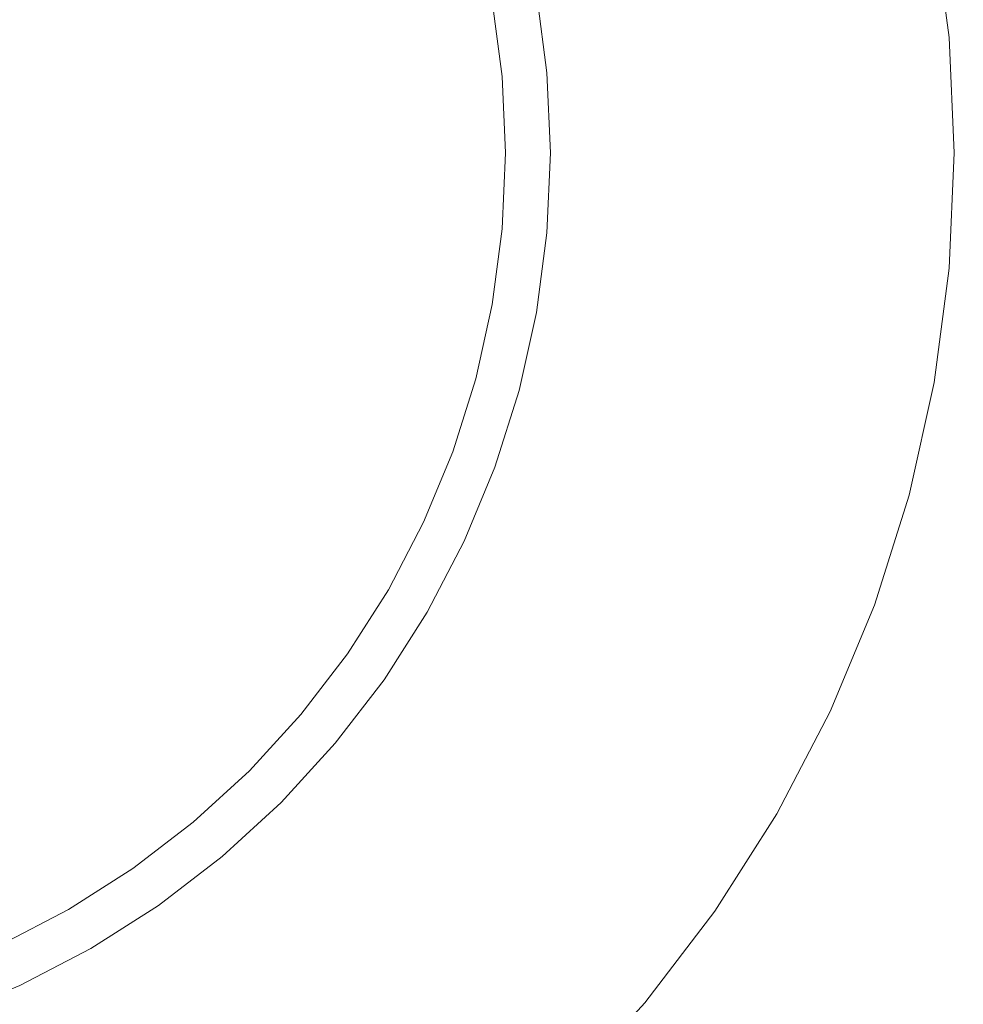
# Model space of a CAD drawing. Header units: millimetres. Extents: x -230 to 230, y -130 to 130.
# Tile 44 of 47: x 112 to 122, y 96 to 106. Entities that reach past the tile are written whole.
import ezdxf

# ---------------------------------------------------------------- set-up
doc = ezdxf.new("R2010")
doc.units = ezdxf.units.MM
doc.header["$LTSCALE"] = 25.4
doc.layers.add('Lighting-Moving Light', color=7, linetype='Continuous', lineweight=5, true_color=0x000000)

# ---------------------------------------------------------------- blocks, each defined once
blk = doc.blocks.new('Group-1')
at = {"layer": 'Lighting-Moving Light', "color": 7, "linetype": 'Continuous', "lineweight": 5, "transparency": 33554687}
for points, invisible_edges in [([(-503.576, 1.533, -25), (-503.576, 226.446, -25), (-761.075, 239.033, -25), (-761.075, -11.053, -25)], 14), ([(-770.152, 222.936, -116.924), (-519.672, 235.523, -116.924), (-519.672, -7.543, -116.924), (-757.565, -7.543, -116.924)], 11), ([(-519.672, -7.543, -116.924), (-519.672, 235.523, -116.924), (-507.086, 222.936, -116.924), (-507.086, 5.043, -116.924)], 11), ([(-527.366, 232.996, -24.957), (-526.159, 232.615, -24.957), (-524.991, 232.131, -24.957), (-531.119, 218.99, -24.957)], 12), ([(-524.991, 232.131, -24.957), (-523.869, 231.547, -24.957), (-522.802, 230.867, -24.957), (-531.119, 218.99, -24.957)], 12), ([(-522.802, 230.867, -24.957), (-521.798, 230.097, -24.957), (-520.866, 229.243, -24.957), (-531.119, 218.99, -24.957)], 12), ([(-520.866, 229.243, -24.957), (-520.011, 228.31, -24.957), (-519.241, 227.306, -24.957), (-531.119, 218.99, -24.957)], 12), ([(-525.623, 226.839, 0.043), (-526.328, 227.288, 0.043), (-527.069, 227.674, 0.043), (-531.119, 218.99, 0.043)], 12), ([(-519.241, 227.306, -24.957), (-518.561, 226.24, -24.957), (-517.977, 225.118, -24.957), (-531.119, 218.99, -24.957)], 12), ([(-524.343, 225.765, 0.043), (-524.96, 226.33, 0.043), (-525.623, 226.839, 0.043), (-531.119, 218.99, 0.043)], 12), ([(-523.27, 224.486, 0.043), (-523.779, 225.149, 0.043), (-524.343, 225.765, 0.043), (-531.119, 218.99, 0.043)], 12), ([(-517.977, 225.118, -24.957), (-517.493, 223.949, -24.957), (-517.113, 222.743, -24.957), (-531.119, 218.99, -24.957)], 12), ([(-522.435, 223.039, 0.043), (-522.821, 223.781, 0.043), (-523.27, 224.486, 0.043), (-531.119, 218.99, 0.043)], 12), ([(-521.863, 221.47, 0.043), (-522.115, 222.267, 0.043), (-522.435, 223.039, 0.043), (-531.119, 218.99, 0.043)], 12), ([(-517.113, 222.743, -24.957), (-516.839, 221.508, -24.957), (-516.674, 220.253, -24.957), (-531.119, 218.99, -24.957)], 12), ([(-531.119, 218.99, 0.043), (-521.573, 219.825, 0.043), (-521.682, 220.654, 0.043), (-521.863, 221.47, 0.043)], 9), ([(-516.674, 220.253, -24.957), (-516.839, 221.508, -24.957), (-521.198, 220.739, -0.368), (-521.083, 219.868, -0.368)], 10), ([(-521.367, 220.709, -0.073), (-521.254, 219.853, -0.073), (-521.222, 219.856, -0.102), (-521.335, 220.715, -0.102)], 15), ([(-521.335, 220.715, -0.102), (-521.222, 219.856, -0.102), (-521.192, 219.858, -0.134), (-521.306, 220.72, -0.134)], 15), ([(-521.306, 220.72, -0.134), (-521.192, 219.858, -0.134), (-521.166, 219.86, -0.169), (-521.28, 220.725, -0.169)], 15), ([(-521.28, 220.725, -0.169), (-521.166, 219.86, -0.169), (-521.143, 219.862, -0.205), (-521.257, 220.729, -0.205)], 15), ([(-521.257, 220.729, -0.205), (-521.143, 219.862, -0.205), (-521.122, 219.864, -0.244), (-521.237, 220.732, -0.244)], 15), ([(-521.237, 220.732, -0.244), (-521.122, 219.864, -0.244), (-521.106, 219.866, -0.284), (-521.22, 220.735, -0.284)], 15), ([(-521.22, 220.735, -0.284), (-521.106, 219.866, -0.284), (-521.093, 219.867, -0.326), (-521.207, 220.737, -0.326)], 15), ([(-521.207, 220.737, -0.326), (-521.093, 219.867, -0.326), (-521.083, 219.868, -0.368), (-521.198, 220.739, -0.368)], 11), ([(-521.682, 220.654, 0.043), (-521.573, 219.825, 0.043), (-521.53, 219.829, 0.042), (-521.64, 220.661, 0.042)], 14), ([(-521.64, 220.661, 0.042), (-521.53, 219.829, 0.042), (-521.487, 219.832, 0.036), (-521.597, 220.669, 0.036)], 15), ([(-521.597, 220.669, 0.036), (-521.487, 219.832, 0.036), (-521.445, 219.836, 0.027), (-521.555, 220.676, 0.027)], 15), ([(-521.555, 220.676, 0.027), (-521.445, 219.836, 0.027), (-521.403, 219.84, 0.013), (-521.514, 220.683, 0.013)], 15), ([(-521.514, 220.683, 0.013), (-521.403, 219.84, 0.013), (-521.363, 219.843, -0.003), (-521.475, 220.69, -0.003)], 15), ([(-521.475, 220.69, -0.003), (-521.363, 219.843, -0.003), (-521.325, 219.846, -0.023), (-521.437, 220.697, -0.023)], 15), ([(-521.437, 220.697, -0.023), (-521.325, 219.846, -0.023), (-521.288, 219.85, -0.046), (-521.401, 220.703, -0.046)], 15), ([(-521.401, 220.703, -0.046), (-521.288, 219.85, -0.046), (-521.254, 219.853, -0.073), (-521.367, 220.709, -0.073)], 15), ([(-516.674, 220.253, -24.957), (-516.619, 218.99, -24.957), (-516.674, 217.726, -24.957), (-531.119, 218.99, -24.957)], 12), ([(-516.619, 218.99, -24.957), (-516.674, 220.253, -24.957), (-521.083, 219.868, -0.368), (-521.045, 218.99, -0.368)], 10), ([(-521.325, 219.846, -0.023), (-521.287, 218.99, -0.023), (-521.251, 218.99, -0.046), (-521.288, 219.85, -0.046)], 15), ([(-521.288, 219.85, -0.046), (-521.251, 218.99, -0.046), (-521.216, 218.99, -0.073), (-521.254, 219.853, -0.073)], 15), ([(-521.254, 219.853, -0.073), (-521.216, 218.99, -0.073), (-521.184, 218.99, -0.102), (-521.222, 219.856, -0.102)], 15), ([(-521.222, 219.856, -0.102), (-521.184, 218.99, -0.102), (-521.154, 218.99, -0.134), (-521.192, 219.858, -0.134)], 15), ([(-521.192, 219.858, -0.134), (-521.154, 218.99, -0.134), (-521.128, 218.99, -0.169), (-521.166, 219.86, -0.169)], 15), ([(-521.166, 219.86, -0.169), (-521.128, 218.99, -0.169), (-521.104, 218.99, -0.205), (-521.143, 219.862, -0.205)], 15), ([(-521.143, 219.862, -0.205), (-521.104, 218.99, -0.205), (-521.084, 218.99, -0.244), (-521.122, 219.864, -0.244)], 15), ([(-521.122, 219.864, -0.244), (-521.084, 218.99, -0.244), (-521.067, 218.99, -0.284), (-521.106, 219.866, -0.284)], 15), ([(-521.106, 219.866, -0.284), (-521.067, 218.99, -0.284), (-521.054, 218.99, -0.326), (-521.093, 219.867, -0.326)], 15), ([(-521.093, 219.867, -0.326), (-521.054, 218.99, -0.326), (-521.045, 218.99, -0.368), (-521.083, 219.868, -0.368)], 11), ([(-521.573, 218.155, 0.043), (-521.537, 218.99, 0.043), (-521.573, 219.825, 0.043), (-531.119, 218.99, 0.043)], 12), ([(-521.573, 219.825, 0.043), (-521.537, 218.99, 0.043), (-521.493, 218.99, 0.042), (-521.53, 219.829, 0.042)], 14), ([(-521.53, 219.829, 0.042), (-521.493, 218.99, 0.042), (-521.45, 218.99, 0.036), (-521.487, 219.832, 0.036)], 15), ([(-521.487, 219.832, 0.036), (-521.45, 218.99, 0.036), (-521.408, 218.99, 0.027), (-521.445, 219.836, 0.027)], 15), ([(-521.445, 219.836, 0.027), (-521.408, 218.99, 0.027), (-521.366, 218.99, 0.013), (-521.403, 219.84, 0.013)], 15), ([(-521.403, 219.84, 0.013), (-521.366, 218.99, 0.013), (-521.326, 218.99, -0.003), (-521.363, 219.843, -0.003)], 15), ([(-521.363, 219.843, -0.003), (-521.326, 218.99, -0.003), (-521.287, 218.99, -0.023), (-521.325, 219.846, -0.023)], 15), ([(-527.069, 210.305, 0.043), (-526.328, 210.691, 0.043), (-525.623, 211.141, 0.043), (-531.119, 218.99, 0.043)], 12), ([(-525.623, 211.141, 0.043), (-524.96, 211.649, 0.043), (-524.343, 212.214, 0.043), (-531.119, 218.99, 0.043)], 12), ([(-524.343, 212.214, 0.043), (-523.779, 212.83, 0.043), (-523.27, 213.494, 0.043), (-531.119, 218.99, 0.043)], 12), ([(-523.27, 213.494, 0.043), (-522.821, 214.199, 0.043), (-522.435, 214.94, 0.043), (-531.119, 218.99, 0.043)], 12), ([(-522.435, 214.94, 0.043), (-522.115, 215.712, 0.043), (-521.863, 216.51, 0.043), (-531.119, 218.99, 0.043)], 12), ([(-521.863, 216.51, 0.043), (-521.682, 217.326, 0.043), (-521.573, 218.155, 0.043), (-531.119, 218.99, 0.043)], 12), ([(-531.119, 218.99, -24.957), (-516.674, 217.726, -24.957), (-516.839, 216.472, -24.957), (-517.113, 215.237, -24.957)], 9), ([(-517.113, 215.237, -24.957), (-517.493, 214.03, -24.957), (-517.977, 212.862, -24.957), (-531.119, 218.99, -24.957)], 12), ([(-517.977, 212.862, -24.957), (-518.561, 211.74, -24.957), (-519.241, 210.673, -24.957), (-531.119, 218.99, -24.957)], 12), ([(-519.241, 210.673, -24.957), (-520.011, 209.669, -24.957), (-520.866, 208.737, -24.957), (-531.119, 218.99, -24.957)], 12), ([(-520.866, 208.737, -24.957), (-521.798, 207.882, -24.957), (-522.802, 207.112, -24.957), (-531.119, 218.99, -24.957)], 12), ([(-522.802, 207.112, -24.957), (-523.869, 206.432, -24.957), (-524.991, 205.848, -24.957), (-531.119, 218.99, -24.957)], 12), ([(-524.991, 205.848, -24.957), (-526.159, 205.364, -24.957), (-527.366, 204.984, -24.957), (-531.119, 218.99, -24.957)], 12), ([(-521.537, 218.99, 0.043), (-521.573, 218.155, 0.043), (-521.53, 218.151, 0.042), (-521.493, 218.99, 0.042)], 14), ([(-521.493, 218.99, 0.042), (-521.53, 218.151, 0.042), (-521.487, 218.147, 0.036), (-521.45, 218.99, 0.036)], 15), ([(-521.45, 218.99, 0.036), (-521.487, 218.147, 0.036), (-521.445, 218.143, 0.027), (-521.408, 218.99, 0.027)], 15), ([(-521.408, 218.99, 0.027), (-521.445, 218.143, 0.027), (-521.403, 218.14, 0.013), (-521.366, 218.99, 0.013)], 15), ([(-521.366, 218.99, 0.013), (-521.403, 218.14, 0.013), (-521.363, 218.136, -0.003), (-521.326, 218.99, -0.003)], 15), ([(-521.326, 218.99, -0.003), (-521.363, 218.136, -0.003), (-521.325, 218.133, -0.023), (-521.287, 218.99, -0.023)], 15), ([(-521.287, 218.99, -0.023), (-521.325, 218.133, -0.023), (-521.288, 218.13, -0.046), (-521.251, 218.99, -0.046)], 15), ([(-521.251, 218.99, -0.046), (-521.288, 218.13, -0.046), (-521.254, 218.127, -0.073), (-521.216, 218.99, -0.073)], 15), ([(-521.216, 218.99, -0.073), (-521.254, 218.127, -0.073), (-521.222, 218.124, -0.102), (-521.184, 218.99, -0.102)], 15), ([(-521.184, 218.99, -0.102), (-521.222, 218.124, -0.102), (-521.192, 218.121, -0.134), (-521.154, 218.99, -0.134)], 15), ([(-521.154, 218.99, -0.134), (-521.192, 218.121, -0.134), (-521.166, 218.119, -0.169), (-521.128, 218.99, -0.169)], 15), ([(-521.128, 218.99, -0.169), (-521.166, 218.119, -0.169), (-521.143, 218.117, -0.205), (-521.104, 218.99, -0.205)], 15), ([(-521.104, 218.99, -0.205), (-521.143, 218.117, -0.205), (-521.122, 218.115, -0.244), (-521.084, 218.99, -0.244)], 15), ([(-521.084, 218.99, -0.244), (-521.122, 218.115, -0.244), (-521.106, 218.114, -0.284), (-521.067, 218.99, -0.284)], 15), ([(-521.067, 218.99, -0.284), (-521.106, 218.114, -0.284), (-521.093, 218.112, -0.326), (-521.054, 218.99, -0.326)], 15), ([(-521.054, 218.99, -0.326), (-521.093, 218.112, -0.326), (-521.083, 218.112, -0.368), (-521.045, 218.99, -0.368)], 11), ([(-516.674, 217.726, -24.957), (-516.619, 218.99, -24.957), (-521.045, 218.99, -0.368), (-521.083, 218.112, -0.368)], 10), ([(-521.573, 218.155, 0.043), (-521.682, 217.326, 0.043), (-521.64, 217.318, 0.042), (-521.53, 218.151, 0.042)], 14), ([(-521.53, 218.151, 0.042), (-521.64, 217.318, 0.042), (-521.597, 217.311, 0.036), (-521.487, 218.147, 0.036)], 15), ([(-521.487, 218.147, 0.036), (-521.597, 217.311, 0.036), (-521.555, 217.303, 0.027), (-521.445, 218.143, 0.027)], 15), ([(-521.445, 218.143, 0.027), (-521.555, 217.303, 0.027), (-521.514, 217.296, 0.013), (-521.403, 218.14, 0.013)], 15), ([(-521.403, 218.14, 0.013), (-521.514, 217.296, 0.013), (-521.475, 217.289, -0.003), (-521.363, 218.136, -0.003)], 15), ([(-521.363, 218.136, -0.003), (-521.475, 217.289, -0.003), (-521.437, 217.282, -0.023), (-521.325, 218.133, -0.023)], 15), ([(-521.325, 218.133, -0.023), (-521.437, 217.282, -0.023), (-521.401, 217.276, -0.046), (-521.288, 218.13, -0.046)], 15), ([(-521.288, 218.13, -0.046), (-521.401, 217.276, -0.046), (-521.367, 217.27, -0.073), (-521.254, 218.127, -0.073)], 15), ([(-521.254, 218.127, -0.073), (-521.367, 217.27, -0.073), (-521.335, 217.264, -0.102), (-521.222, 218.124, -0.102)], 15), ([(-521.222, 218.124, -0.102), (-521.335, 217.264, -0.102), (-521.306, 217.259, -0.134), (-521.192, 218.121, -0.134)], 15), ([(-521.192, 218.121, -0.134), (-521.306, 217.259, -0.134), (-521.28, 217.255, -0.169), (-521.166, 218.119, -0.169)], 15), ([(-521.166, 218.119, -0.169), (-521.28, 217.255, -0.169), (-521.257, 217.251, -0.205), (-521.143, 218.117, -0.205)], 15), ([(-521.143, 218.117, -0.205), (-521.257, 217.251, -0.205), (-521.237, 217.247, -0.244), (-521.122, 218.115, -0.244)], 15), ([(-521.122, 218.115, -0.244), (-521.237, 217.247, -0.244), (-521.22, 217.244, -0.284), (-521.106, 218.114, -0.284)], 15), ([(-521.106, 218.114, -0.284), (-521.22, 217.244, -0.284), (-521.207, 217.242, -0.326), (-521.093, 218.112, -0.326)], 15), ([(-521.093, 218.112, -0.326), (-521.207, 217.242, -0.326), (-521.198, 217.24, -0.368), (-521.083, 218.112, -0.368)], 11), ([(-516.839, 216.472, -24.957), (-516.674, 217.726, -24.957), (-521.083, 218.112, -0.368), (-521.198, 217.24, -0.368)], 10), ([(-521.682, 217.326, 0.043), (-521.863, 216.51, 0.043), (-521.821, 216.498, 0.042), (-521.64, 217.318, 0.042)], 14), ([(-521.64, 217.318, 0.042), (-521.821, 216.498, 0.042), (-521.78, 216.487, 0.036), (-521.597, 217.311, 0.036)], 15), ([(-521.597, 217.311, 0.036), (-521.78, 216.487, 0.036), (-521.739, 216.476, 0.027), (-521.555, 217.303, 0.027)], 15), ([(-521.555, 217.303, 0.027), (-521.739, 216.476, 0.027), (-521.699, 216.465, 0.013), (-521.514, 217.296, 0.013)], 15), ([(-521.514, 217.296, 0.013), (-521.699, 216.465, 0.013), (-521.66, 216.455, -0.003), (-521.475, 217.289, -0.003)], 15), ([(-521.475, 217.289, -0.003), (-521.66, 216.455, -0.003), (-521.622, 216.445, -0.023), (-521.437, 217.282, -0.023)], 15), ([(-521.437, 217.282, -0.023), (-521.622, 216.445, -0.023), (-521.587, 216.436, -0.046), (-521.401, 217.276, -0.046)], 15), ([(-521.401, 217.276, -0.046), (-521.587, 216.436, -0.046), (-521.554, 216.427, -0.073), (-521.367, 217.27, -0.073)], 15), ([(-521.367, 217.27, -0.073), (-521.554, 216.427, -0.073), (-521.522, 216.418, -0.102), (-521.335, 217.264, -0.102)], 15), ([(-521.335, 217.264, -0.102), (-521.522, 216.418, -0.102), (-521.494, 216.411, -0.134), (-521.306, 217.259, -0.134)], 15), ([(-521.306, 217.259, -0.134), (-521.494, 216.411, -0.134), (-521.468, 216.404, -0.169), (-521.28, 217.255, -0.169)], 15), ([(-521.28, 217.255, -0.169), (-521.468, 216.404, -0.169), (-521.446, 216.398, -0.205), (-521.257, 217.251, -0.205)], 15), ([(-521.257, 217.251, -0.205), (-521.446, 216.398, -0.205), (-521.426, 216.393, -0.244), (-521.237, 217.247, -0.244)], 15), ([(-521.237, 217.247, -0.244), (-521.426, 216.393, -0.244), (-521.41, 216.388, -0.284), (-521.22, 217.244, -0.284)], 15), ([(-521.22, 217.244, -0.284), (-521.41, 216.388, -0.284), (-521.397, 216.385, -0.326), (-521.207, 217.242, -0.326)], 15), ([(-521.207, 217.242, -0.326), (-521.397, 216.385, -0.326), (-521.388, 216.382, -0.368), (-521.198, 217.24, -0.368)], 11), ([(-517.113, 215.237, -24.957), (-516.839, 216.472, -24.957), (-521.198, 217.24, -0.368), (-521.388, 216.382, -0.368)], 10), ([(-521.863, 216.51, 0.043), (-522.115, 215.712, 0.043), (-522.074, 215.698, 0.042), (-521.821, 216.498, 0.042)], 14), ([(-521.821, 216.498, 0.042), (-522.074, 215.698, 0.042), (-522.033, 215.683, 0.036), (-521.78, 216.487, 0.036)], 15), ([(-521.78, 216.487, 0.036), (-522.033, 215.683, 0.036), (-521.993, 215.668, 0.027), (-521.739, 216.476, 0.027)], 15), ([(-521.739, 216.476, 0.027), (-521.993, 215.668, 0.027), (-521.954, 215.654, 0.013), (-521.699, 216.465, 0.013)], 15), ([(-521.699, 216.465, 0.013), (-521.954, 215.654, 0.013), (-521.917, 215.64, -0.003), (-521.66, 216.455, -0.003)], 15), ([(-521.66, 216.455, -0.003), (-521.917, 215.64, -0.003), (-521.88, 215.627, -0.023), (-521.622, 216.445, -0.023)], 15), ([(-521.622, 216.445, -0.023), (-521.88, 215.627, -0.023), (-521.846, 215.615, -0.046), (-521.587, 216.436, -0.046)], 15), ([(-521.587, 216.436, -0.046), (-521.846, 215.615, -0.046), (-521.813, 215.603, -0.073), (-521.554, 216.427, -0.073)], 15), ([(-521.554, 216.427, -0.073), (-521.813, 215.603, -0.073), (-521.783, 215.592, -0.102), (-521.522, 216.418, -0.102)], 15), ([(-521.522, 216.418, -0.102), (-521.783, 215.592, -0.102), (-521.755, 215.582, -0.134), (-521.494, 216.411, -0.134)], 15), ([(-521.494, 216.411, -0.134), (-521.755, 215.582, -0.134), (-521.73, 215.573, -0.169), (-521.468, 216.404, -0.169)], 15), ([(-521.468, 216.404, -0.169), (-521.73, 215.573, -0.169), (-521.708, 215.565, -0.205), (-521.446, 216.398, -0.205)], 15), ([(-521.446, 216.398, -0.205), (-521.708, 215.565, -0.205), (-521.689, 215.558, -0.244), (-521.426, 216.393, -0.244)], 15), ([(-521.426, 216.393, -0.244), (-521.689, 215.558, -0.244), (-521.674, 215.552, -0.284), (-521.41, 216.388, -0.284)], 15), ([(-521.41, 216.388, -0.284), (-521.674, 215.552, -0.284), (-521.661, 215.547, -0.326), (-521.397, 216.385, -0.326)], 15), ([(-521.397, 216.385, -0.326), (-521.661, 215.547, -0.326), (-521.652, 215.544, -0.368), (-521.388, 216.382, -0.368)], 11), ([(-517.493, 214.03, -24.957), (-517.113, 215.237, -24.957), (-521.388, 216.382, -0.368), (-521.652, 215.544, -0.368)], 10), ([(-522.115, 215.712, 0.043), (-522.435, 214.94, 0.043), (-522.395, 214.922, 0.042), (-522.074, 215.698, 0.042)], 14), ([(-522.074, 215.698, 0.042), (-522.395, 214.922, 0.042), (-522.356, 214.904, 0.036), (-522.033, 215.683, 0.036)], 15), ([(-522.033, 215.683, 0.036), (-522.356, 214.904, 0.036), (-522.318, 214.886, 0.027), (-521.993, 215.668, 0.027)], 15), ([(-521.993, 215.668, 0.027), (-522.318, 214.886, 0.027), (-522.28, 214.868, 0.013), (-521.954, 215.654, 0.013)], 15), ([(-521.954, 215.654, 0.013), (-522.28, 214.868, 0.013), (-522.244, 214.851, -0.003), (-521.917, 215.64, -0.003)], 15), ([(-521.917, 215.64, -0.003), (-522.244, 214.851, -0.003), (-522.209, 214.835, -0.023), (-521.88, 215.627, -0.023)], 15), ([(-521.88, 215.627, -0.023), (-522.209, 214.835, -0.023), (-522.175, 214.819, -0.046), (-521.846, 215.615, -0.046)], 15), ([(-521.846, 215.615, -0.046), (-522.175, 214.819, -0.046), (-522.144, 214.805, -0.073), (-521.813, 215.603, -0.073)], 15), ([(-521.813, 215.603, -0.073), (-522.144, 214.805, -0.073), (-522.115, 214.791, -0.102), (-521.783, 215.592, -0.102)], 15), ([(-521.783, 215.592, -0.102), (-522.115, 214.791, -0.102), (-522.088, 214.779, -0.134), (-521.755, 215.582, -0.134)], 15), ([(-521.755, 215.582, -0.134), (-522.088, 214.779, -0.134), (-522.064, 214.767, -0.169), (-521.73, 215.573, -0.169)], 15), ([(-521.73, 215.573, -0.169), (-522.064, 214.767, -0.169), (-522.043, 214.757, -0.205), (-521.708, 215.565, -0.205)], 15), ([(-521.708, 215.565, -0.205), (-522.043, 214.757, -0.205), (-522.024, 214.749, -0.244), (-521.689, 215.558, -0.244)], 15), ([(-521.689, 215.558, -0.244), (-522.024, 214.749, -0.244), (-522.009, 214.742, -0.284), (-521.674, 215.552, -0.284)], 15), ([(-521.674, 215.552, -0.284), (-522.009, 214.742, -0.284), (-521.997, 214.736, -0.326), (-521.661, 215.547, -0.326)], 15), ([(-521.661, 215.547, -0.326), (-521.997, 214.736, -0.326), (-521.989, 214.732, -0.368), (-521.652, 215.544, -0.368)], 11), ([(-517.977, 212.862, -24.957), (-517.493, 214.03, -24.957), (-521.652, 215.544, -0.368), (-521.989, 214.732, -0.368)], 10), ([(-522.435, 214.94, 0.043), (-522.821, 214.199, 0.043), (-522.783, 214.177, 0.042), (-522.395, 214.922, 0.042)], 14), ([(-522.395, 214.922, 0.042), (-522.783, 214.177, 0.042), (-522.746, 214.155, 0.036), (-522.356, 214.904, 0.036)], 15), ([(-522.356, 214.904, 0.036), (-522.746, 214.155, 0.036), (-522.709, 214.134, 0.027), (-522.318, 214.886, 0.027)], 15), ([(-522.318, 214.886, 0.027), (-522.709, 214.134, 0.027), (-522.673, 214.113, 0.013), (-522.28, 214.868, 0.013)], 15), ([(-522.28, 214.868, 0.013), (-522.673, 214.113, 0.013), (-522.638, 214.093, -0.003), (-522.244, 214.851, -0.003)], 15), ([(-522.244, 214.851, -0.003), (-522.638, 214.093, -0.003), (-522.605, 214.074, -0.023), (-522.209, 214.835, -0.023)], 15), ([(-522.209, 214.835, -0.023), (-522.605, 214.074, -0.023), (-522.573, 214.056, -0.046), (-522.175, 214.819, -0.046)], 15), ([(-522.175, 214.819, -0.046), (-522.573, 214.056, -0.046), (-522.543, 214.038, -0.073), (-522.144, 214.805, -0.073)], 15), ([(-522.144, 214.805, -0.073), (-522.543, 214.038, -0.073), (-522.515, 214.022, -0.102), (-522.115, 214.791, -0.102)], 15), ([(-522.115, 214.791, -0.102), (-522.515, 214.022, -0.102), (-522.489, 214.007, -0.134), (-522.088, 214.779, -0.134)], 15), ([(-522.088, 214.779, -0.134), (-522.489, 214.007, -0.134), (-522.466, 213.994, -0.169), (-522.064, 214.767, -0.169)], 15), ([(-522.064, 214.767, -0.169), (-522.466, 213.994, -0.169), (-522.446, 213.982, -0.205), (-522.043, 214.757, -0.205)], 15), ([(-522.043, 214.757, -0.205), (-522.446, 213.982, -0.205), (-522.429, 213.972, -0.244), (-522.024, 214.749, -0.244)], 15), ([(-522.024, 214.749, -0.244), (-522.429, 213.972, -0.244), (-522.414, 213.964, -0.284), (-522.009, 214.742, -0.284)], 15), ([(-522.009, 214.742, -0.284), (-522.414, 213.964, -0.284), (-522.403, 213.957, -0.326), (-521.997, 214.736, -0.326)], 15), ([(-521.997, 214.736, -0.326), (-522.403, 213.957, -0.326), (-522.394, 213.953, -0.368), (-521.989, 214.732, -0.368)], 11), ([(-518.561, 211.74, -24.957), (-517.977, 212.862, -24.957), (-521.989, 214.732, -0.368), (-522.394, 213.953, -0.368)], 10), ([(-522.821, 214.199, 0.043), (-523.27, 213.494, 0.043), (-523.234, 213.469, 0.042), (-522.783, 214.177, 0.042)], 14), ([(-522.783, 214.177, 0.042), (-523.234, 213.469, 0.042), (-523.199, 213.444, 0.036), (-522.746, 214.155, 0.036)], 15), ([(-522.746, 214.155, 0.036), (-523.199, 213.444, 0.036), (-523.164, 213.42, 0.027), (-522.709, 214.134, 0.027)], 15), ([(-522.709, 214.134, 0.027), (-523.164, 213.42, 0.027), (-523.13, 213.396, 0.013), (-522.673, 214.113, 0.013)], 15), ([(-522.673, 214.113, 0.013), (-523.13, 213.396, 0.013), (-523.097, 213.373, -0.003), (-522.638, 214.093, -0.003)], 15), ([(-522.638, 214.093, -0.003), (-523.097, 213.373, -0.003), (-523.065, 213.351, -0.023), (-522.605, 214.074, -0.023)], 15), ([(-522.605, 214.074, -0.023), (-523.065, 213.351, -0.023), (-523.035, 213.33, -0.046), (-522.573, 214.056, -0.046)], 15), ([(-522.573, 214.056, -0.046), (-523.035, 213.33, -0.046), (-523.007, 213.31, -0.073), (-522.543, 214.038, -0.073)], 15), ([(-522.543, 214.038, -0.073), (-523.007, 213.31, -0.073), (-522.981, 213.291, -0.102), (-522.515, 214.022, -0.102)], 15), ([(-522.515, 214.022, -0.102), (-522.981, 213.291, -0.102), (-522.957, 213.274, -0.134), (-522.489, 214.007, -0.134)], 15), ([(-522.489, 214.007, -0.134), (-522.957, 213.274, -0.134), (-522.935, 213.259, -0.169), (-522.466, 213.994, -0.169)], 15), ([(-522.466, 213.994, -0.169), (-522.935, 213.259, -0.169), (-522.916, 213.246, -0.205), (-522.446, 213.982, -0.205)], 15), ([(-522.446, 213.982, -0.205), (-522.916, 213.246, -0.205), (-522.899, 213.234, -0.244), (-522.429, 213.972, -0.244)], 15), ([(-522.429, 213.972, -0.244), (-522.899, 213.234, -0.244), (-522.885, 213.224, -0.284), (-522.414, 213.964, -0.284)], 15), ([(-522.414, 213.964, -0.284), (-522.885, 213.224, -0.284), (-522.874, 213.217, -0.326), (-522.403, 213.957, -0.326)], 15), ([(-522.403, 213.957, -0.326), (-522.874, 213.217, -0.326), (-522.867, 213.211, -0.368), (-522.394, 213.953, -0.368)], 11), ([(-519.241, 210.673, -24.957), (-518.561, 211.74, -24.957), (-522.394, 213.953, -0.368), (-522.867, 213.211, -0.368)], 10), ([(-523.27, 213.494, 0.043), (-523.779, 212.83, 0.043), (-523.745, 212.803, 0.042), (-523.234, 213.469, 0.042)], 14), ([(-523.234, 213.469, 0.042), (-523.745, 212.803, 0.042), (-523.712, 212.775, 0.036), (-523.199, 213.444, 0.036)], 15), ([(-523.199, 213.444, 0.036), (-523.712, 212.775, 0.036), (-523.68, 212.747, 0.027), (-523.164, 213.42, 0.027)], 15), ([(-523.164, 213.42, 0.027), (-523.68, 212.747, 0.027), (-523.648, 212.721, 0.013), (-523.13, 213.396, 0.013)], 15), ([(-523.13, 213.396, 0.013), (-523.648, 212.721, 0.013), (-523.617, 212.695, -0.003), (-523.097, 213.373, -0.003)], 15), ([(-523.097, 213.373, -0.003), (-523.617, 212.695, -0.003), (-523.587, 212.67, -0.023), (-523.065, 213.351, -0.023)], 15), ([(-523.065, 213.351, -0.023), (-523.587, 212.67, -0.023), (-523.559, 212.647, -0.046), (-523.035, 213.33, -0.046)], 15), ([(-523.035, 213.33, -0.046), (-523.559, 212.647, -0.046), (-523.533, 212.624, -0.073), (-523.007, 213.31, -0.073)], 15), ([(-523.007, 213.31, -0.073), (-523.533, 212.624, -0.073), (-523.508, 212.604, -0.102), (-522.981, 213.291, -0.102)], 15), ([(-522.981, 213.291, -0.102), (-523.508, 212.604, -0.102), (-523.486, 212.585, -0.134), (-522.957, 213.274, -0.134)], 15), ([(-522.957, 213.274, -0.134), (-523.486, 212.585, -0.134), (-523.465, 212.568, -0.169), (-522.935, 213.259, -0.169)], 15), ([(-522.935, 213.259, -0.169), (-523.465, 212.568, -0.169), (-523.447, 212.553, -0.205), (-522.916, 213.246, -0.205)], 15), ([(-522.916, 213.246, -0.205), (-523.447, 212.553, -0.205), (-523.432, 212.54, -0.244), (-522.899, 213.234, -0.244)], 15), ([(-522.899, 213.234, -0.244), (-523.432, 212.54, -0.244), (-523.419, 212.529, -0.284), (-522.885, 213.224, -0.284)], 15), ([(-522.885, 213.224, -0.284), (-523.419, 212.529, -0.284), (-523.409, 212.52, -0.326), (-522.874, 213.217, -0.326)], 15), ([(-522.874, 213.217, -0.326), (-523.409, 212.52, -0.326), (-523.402, 212.514, -0.368), (-522.867, 213.211, -0.368)], 11), ([(-520.011, 209.669, -24.957), (-519.241, 210.673, -24.957), (-522.867, 213.211, -0.368), (-523.402, 212.514, -0.368)], 10), ([(-523.779, 212.83, 0.043), (-524.343, 212.214, 0.043), (-524.313, 212.183, 0.042), (-523.745, 212.803, 0.042)], 14), ([(-523.745, 212.803, 0.042), (-524.313, 212.183, 0.042), (-524.282, 212.153, 0.036), (-523.712, 212.775, 0.036)], 15), ([(-523.712, 212.775, 0.036), (-524.282, 212.153, 0.036), (-524.252, 212.123, 0.027), (-523.68, 212.747, 0.027)], 15), ([(-523.68, 212.747, 0.027), (-524.252, 212.123, 0.027), (-524.223, 212.094, 0.013), (-523.648, 212.721, 0.013)], 15), ([(-523.648, 212.721, 0.013), (-524.223, 212.094, 0.013), (-524.194, 212.065, -0.003), (-523.617, 212.695, -0.003)], 15), ([(-523.617, 212.695, -0.003), (-524.194, 212.065, -0.003), (-524.167, 212.038, -0.023), (-523.587, 212.67, -0.023)], 15), ([(-523.587, 212.67, -0.023), (-524.167, 212.038, -0.023), (-524.141, 212.012, -0.046), (-523.559, 212.647, -0.046)], 15), ([(-523.559, 212.647, -0.046), (-524.141, 212.012, -0.046), (-524.117, 211.987, -0.073), (-523.533, 212.624, -0.073)], 15), ([(-523.533, 212.624, -0.073), (-524.117, 211.987, -0.073), (-524.094, 211.965, -0.102), (-523.508, 212.604, -0.102)], 15), ([(-523.508, 212.604, -0.102), (-524.094, 211.965, -0.102), (-524.073, 211.944, -0.134), (-523.486, 212.585, -0.134)], 15), ([(-523.486, 212.585, -0.134), (-524.073, 211.944, -0.134), (-524.054, 211.925, -0.169), (-523.465, 212.568, -0.169)], 15), ([(-523.465, 212.568, -0.169), (-524.054, 211.925, -0.169), (-524.038, 211.908, -0.205), (-523.447, 212.553, -0.205)], 15), ([(-523.447, 212.553, -0.205), (-524.038, 211.908, -0.205), (-524.023, 211.894, -0.244), (-523.432, 212.54, -0.244)], 15), ([(-523.432, 212.54, -0.244), (-524.023, 211.894, -0.244), (-524.011, 211.882, -0.284), (-523.419, 212.529, -0.284)], 15), ([(-523.419, 212.529, -0.284), (-524.011, 211.882, -0.284), (-524.002, 211.873, -0.326), (-523.409, 212.52, -0.326)], 15), ([(-523.409, 212.52, -0.326), (-524.002, 211.873, -0.326), (-523.995, 211.866, -0.368), (-523.402, 212.514, -0.368)], 11), ([(-520.866, 208.737, -24.957), (-520.011, 209.669, -24.957), (-523.402, 212.514, -0.368), (-523.995, 211.866, -0.368)], 10), ([(-524.343, 212.214, 0.043), (-524.96, 211.649, 0.043), (-524.932, 211.616, 0.042), (-524.313, 212.183, 0.042)], 14), ([(-524.313, 212.183, 0.042), (-524.932, 211.616, 0.042), (-524.904, 211.583, 0.036), (-524.282, 212.153, 0.036)], 15), ([(-524.282, 212.153, 0.036), (-524.904, 211.583, 0.036), (-524.877, 211.551, 0.027), (-524.252, 212.123, 0.027)], 15), ([(-524.252, 212.123, 0.027), (-524.877, 211.551, 0.027), (-524.85, 211.519, 0.013), (-524.223, 212.094, 0.013)], 15), ([(-524.223, 212.094, 0.013), (-524.85, 211.519, 0.013), (-524.824, 211.488, -0.003), (-524.194, 212.065, -0.003)], 15), ([(-524.194, 212.065, -0.003), (-524.824, 211.488, -0.003), (-524.799, 211.458, -0.023), (-524.167, 212.038, -0.023)], 15), ([(-524.167, 212.038, -0.023), (-524.799, 211.458, -0.023), (-524.776, 211.43, -0.046), (-524.141, 212.012, -0.046)], 15), ([(-524.141, 212.012, -0.046), (-524.776, 211.43, -0.046), (-524.753, 211.404, -0.073), (-524.117, 211.987, -0.073)], 15), ([(-524.117, 211.987, -0.073), (-524.753, 211.404, -0.073), (-524.733, 211.379, -0.102), (-524.094, 211.965, -0.102)], 15), ([(-524.094, 211.965, -0.102), (-524.733, 211.379, -0.102), (-524.714, 211.357, -0.134), (-524.073, 211.944, -0.134)], 15), ([(-524.073, 211.944, -0.134), (-524.714, 211.357, -0.134), (-524.697, 211.336, -0.169), (-524.054, 211.925, -0.169)], 15), ([(-524.054, 211.925, -0.169), (-524.697, 211.336, -0.169), (-524.682, 211.318, -0.205), (-524.038, 211.908, -0.205)], 15), ([(-524.038, 211.908, -0.205), (-524.682, 211.318, -0.205), (-524.669, 211.303, -0.244), (-524.023, 211.894, -0.244)], 15), ([(-524.023, 211.894, -0.244), (-524.669, 211.303, -0.244), (-524.658, 211.29, -0.284), (-524.011, 211.882, -0.284)], 15), ([(-524.011, 211.882, -0.284), (-524.658, 211.29, -0.284), (-524.649, 211.28, -0.326), (-524.002, 211.873, -0.326)], 15), ([(-524.002, 211.873, -0.326), (-524.649, 211.28, -0.326), (-524.643, 211.272, -0.368), (-523.995, 211.866, -0.368)], 11), ([(-521.798, 207.882, -24.957), (-520.866, 208.737, -24.957), (-523.995, 211.866, -0.368), (-524.643, 211.272, -0.368)], 10), ([(-524.96, 211.649, 0.043), (-525.623, 211.141, 0.043), (-525.598, 211.105, 0.042), (-524.932, 211.616, 0.042)], 14), ([(-524.932, 211.616, 0.042), (-525.598, 211.105, 0.042), (-525.573, 211.07, 0.036), (-524.904, 211.583, 0.036)], 15), ([(-524.904, 211.583, 0.036), (-525.573, 211.07, 0.036), (-525.549, 211.035, 0.027), (-524.877, 211.551, 0.027)], 15), ([(-524.877, 211.551, 0.027), (-525.549, 211.035, 0.027), (-525.525, 211.001, 0.013), (-524.85, 211.519, 0.013)], 15), ([(-524.85, 211.519, 0.013), (-525.525, 211.001, 0.013), (-525.502, 210.968, -0.003), (-524.824, 211.488, -0.003)], 15), ([(-524.824, 211.488, -0.003), (-525.502, 210.968, -0.003), (-525.48, 210.936, -0.023), (-524.799, 211.458, -0.023)], 15), ([(-524.799, 211.458, -0.023), (-525.48, 210.936, -0.023), (-525.459, 210.906, -0.046), (-524.776, 211.43, -0.046)], 15), ([(-524.776, 211.43, -0.046), (-525.459, 210.906, -0.046), (-525.439, 210.878, -0.073), (-524.753, 211.404, -0.073)], 15), ([(-524.753, 211.404, -0.073), (-525.439, 210.878, -0.073), (-525.42, 210.852, -0.102), (-524.733, 211.379, -0.102)], 15), ([(-524.733, 211.379, -0.102), (-525.42, 210.852, -0.102), (-525.403, 210.827, -0.134), (-524.714, 211.357, -0.134)], 15), ([(-524.714, 211.357, -0.134), (-525.403, 210.827, -0.134), (-525.388, 210.806, -0.169), (-524.697, 211.336, -0.169)], 15), ([(-524.697, 211.336, -0.169), (-525.388, 210.806, -0.169), (-525.375, 210.786, -0.205), (-524.682, 211.318, -0.205)], 15), ([(-524.682, 211.318, -0.205), (-525.375, 210.786, -0.205), (-525.363, 210.77, -0.244), (-524.669, 211.303, -0.244)], 15), ([(-524.669, 211.303, -0.244), (-525.363, 210.77, -0.244), (-525.354, 210.756, -0.284), (-524.658, 211.29, -0.284)], 15), ([(-524.658, 211.29, -0.284), (-525.354, 210.756, -0.284), (-525.346, 210.745, -0.326), (-524.649, 211.28, -0.326)], 15), ([(-524.649, 211.28, -0.326), (-525.346, 210.745, -0.326), (-525.341, 210.737, -0.368), (-524.643, 211.272, -0.368)], 11), ([(-522.802, 207.112, -24.957), (-521.798, 207.882, -24.957), (-524.643, 211.272, -0.368), (-525.341, 210.737, -0.368)], 10), ([(-525.623, 211.141, 0.043), (-526.328, 210.691, 0.043), (-526.306, 210.654, 0.042), (-525.598, 211.105, 0.042)], 14), ([(-525.598, 211.105, 0.042), (-526.306, 210.654, 0.042), (-526.284, 210.616, 0.036), (-525.573, 211.07, 0.036)], 15), ([(-525.573, 211.07, 0.036), (-526.284, 210.616, 0.036), (-526.263, 210.58, 0.027), (-525.549, 211.035, 0.027)], 15), ([(-525.549, 211.035, 0.027), (-526.263, 210.58, 0.027), (-526.242, 210.544, 0.013), (-525.525, 211.001, 0.013)], 15), ([(-525.525, 211.001, 0.013), (-526.242, 210.544, 0.013), (-526.222, 210.509, -0.003), (-525.502, 210.968, -0.003)], 15), ([(-525.502, 210.968, -0.003), (-526.222, 210.509, -0.003), (-526.203, 210.475, -0.023), (-525.48, 210.936, -0.023)], 15), ([(-525.48, 210.936, -0.023), (-526.203, 210.475, -0.023), (-526.185, 210.444, -0.046), (-525.459, 210.906, -0.046)], 15), ([(-525.459, 210.906, -0.046), (-526.185, 210.444, -0.046), (-526.167, 210.414, -0.073), (-525.439, 210.878, -0.073)], 15), ([(-525.439, 210.878, -0.073), (-526.167, 210.414, -0.073), (-526.151, 210.386, -0.102), (-525.42, 210.852, -0.102)], 15), ([(-525.42, 210.852, -0.102), (-526.151, 210.386, -0.102), (-526.137, 210.36, -0.134), (-525.403, 210.827, -0.134)], 15), ([(-525.403, 210.827, -0.134), (-526.137, 210.36, -0.134), (-526.123, 210.337, -0.169), (-525.388, 210.806, -0.169)], 15), ([(-525.388, 210.806, -0.169), (-526.123, 210.337, -0.169), (-526.112, 210.317, -0.205), (-525.375, 210.786, -0.205)], 15), ([(-525.375, 210.786, -0.205), (-526.112, 210.317, -0.205), (-526.102, 210.299, -0.244), (-525.363, 210.77, -0.244)], 15), ([(-526.328, 210.691, 0.043), (-527.069, 210.305, 0.043), (-527.051, 210.266, 0.042), (-526.306, 210.654, 0.042)], 14), ([(-525.363, 210.77, -0.244), (-526.102, 210.299, -0.244), (-526.093, 210.285, -0.284), (-525.354, 210.756, -0.284)], 15), ([(-525.354, 210.756, -0.284), (-526.093, 210.285, -0.284), (-526.087, 210.274, -0.326), (-525.346, 210.745, -0.326)], 15), ([(-525.346, 210.745, -0.326), (-526.087, 210.274, -0.326), (-526.082, 210.265, -0.368), (-525.341, 210.737, -0.368)], 11), ([(-523.869, 206.432, -24.957), (-522.802, 207.112, -24.957), (-525.341, 210.737, -0.368), (-526.082, 210.265, -0.368)], 10), ([(-526.306, 210.654, 0.042), (-527.051, 210.266, 0.042), (-527.033, 210.227, 0.036), (-526.284, 210.616, 0.036)], 15), ([(-526.284, 210.616, 0.036), (-527.033, 210.227, 0.036), (-527.015, 210.188, 0.027), (-526.263, 210.58, 0.027)], 15), ([(-526.263, 210.58, 0.027), (-527.015, 210.188, 0.027), (-526.997, 210.151, 0.013), (-526.242, 210.544, 0.013)], 15), ([(-526.242, 210.544, 0.013), (-526.997, 210.151, 0.013), (-526.98, 210.114, -0.003), (-526.222, 210.509, -0.003)], 15), ([(-526.222, 210.509, -0.003), (-526.98, 210.114, -0.003), (-526.964, 210.079, -0.023), (-526.203, 210.475, -0.023)], 15), ([(-526.203, 210.475, -0.023), (-526.964, 210.079, -0.023), (-526.948, 210.046, -0.046), (-526.185, 210.444, -0.046)], 15), ([(-526.185, 210.444, -0.046), (-526.948, 210.046, -0.046), (-526.934, 210.015, -0.073), (-526.167, 210.414, -0.073)], 15), ([(-526.167, 210.414, -0.073), (-526.934, 210.015, -0.073), (-526.92, 209.986, -0.102), (-526.151, 210.386, -0.102)], 15), ([(-526.151, 210.386, -0.102), (-526.92, 209.986, -0.102), (-526.908, 209.959, -0.134), (-526.137, 210.36, -0.134)], 15), ([(-526.137, 210.36, -0.134), (-526.908, 209.959, -0.134), (-526.896, 209.935, -0.169), (-526.123, 210.337, -0.169)], 15), ([(-526.123, 210.337, -0.169), (-526.896, 209.935, -0.169), (-526.887, 209.914, -0.205), (-526.112, 210.317, -0.205)], 15), ([(-526.112, 210.317, -0.205), (-526.887, 209.914, -0.205), (-526.878, 209.895, -0.244), (-526.102, 210.299, -0.244)], 15), ([(-526.102, 210.299, -0.244), (-526.878, 209.895, -0.244), (-526.871, 209.88, -0.284), (-526.093, 210.285, -0.284)], 15), ([(-526.093, 210.285, -0.284), (-526.871, 209.88, -0.284), (-526.865, 209.868, -0.326), (-526.087, 210.274, -0.326)], 15), ([(-526.087, 210.274, -0.326), (-526.865, 209.868, -0.326), (-526.861, 209.859, -0.368), (-526.082, 210.265, -0.368)], 11), ([(-524.991, 205.848, -24.957), (-523.869, 206.432, -24.957), (-526.082, 210.265, -0.368), (-526.861, 209.859, -0.368)], 10), ([(-526.159, 205.364, -24.957), (-524.991, 205.848, -24.957), (-526.861, 209.859, -0.368), (-527.673, 209.523, -0.368)], 10)]:
    blk.add_3dface(points, dxfattribs=dict(at, invisible_edges=invisible_edges))
at = {"layer": 'Lighting-Moving Light', "color": 0, "flags": 1}
for tag in ['Yoke', '3D_Symbol_Name', 'Weight', 'Weight', 'Wattage', 'Candlepower', 'Body', 'Model_Name', 'Beam_Angle', 'Field_Angle', 'Remarks', 'Beam_Angle_2', 'Field_Angle_2', 'Num_Channels', 'Frame_Size', 'Device_Type', 'FixtureID', 'Frame_Size', 'Base', 'Lens', 'Inst_Type', 'Lamp']:
    blk.add_attdef(tag, (-554.515, 111.223), '', height=0.18, dxfattribs=at)

msp = doc.modelspace()

# ---------------------------------------------------------------- block references
at = {"layer": 'Lighting-Moving Light', "color": 7, "transparency": 33554687}
msp.add_blockref('Group-1', (638.619, -113.99), dxfattribs=at)

doc.saveas('drawing.dxf')
